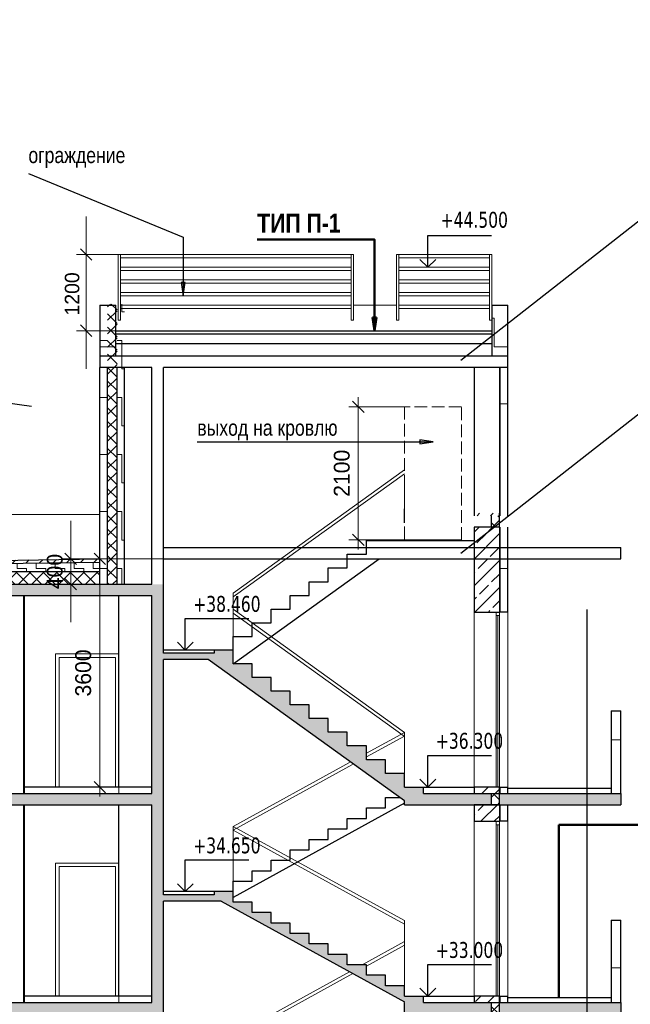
# Model space of a CAD drawing. Header units: millimetres. Extents: x 40580 to 1168286, y -220995 to 81020.
# Tile 110 of 194: x 334718 to 344343, y -34584 to -19051. Entities that reach past the tile are written whole.
import ezdxf

# ---------------------------------------------------------------- set-up
doc = ezdxf.new("R2010")
doc.units = ezdxf.units.MM
doc.linetypes.add('______2', pattern=[270, 200, -70])
doc.linetypes.add('CENTER', pattern=[2, 1.25, -0.25, 0.25, -0.25])
for name, color, linetype, lineweight in [('Standard', 7, 'Continuous', 25), ('Общий01', 7, 'Continuous', 13), ('ОСИ', 7, 'CENTER', 15), ('Стена', 7, 'Continuous', 50), ('Стена_ кирпичная кладка нес.', 7, 'Continuous', 70)]:
    doc.layers.add(name, color=color, linetype=linetype, lineweight=lineweight)
doc.layers.add('Стена_ бетон не несущ.', color=7, linetype='Continuous', lineweight=35, true_color=0xb4b496)
doc.layers.add('Стена_ бетон несущ.', color=7, linetype='Continuous', lineweight=70, true_color=0xb4b496)
doc.styles.add('Century Gothic', font='txt')
doc.styles.add('TAHOMA', font='tahoma.ttf')
doc.dimstyles.new('__________2', dxfattribs={"dimtxt": 229, "dimasz": 300, "dimexe": 0, "dimexo": 0, "dimgap": 114.5, "dimtad": 2, "dimdec": 0, "dimrnd": 1, "dimzin": 12, "dimdsep": 46, "dimtxsty": 'Century Gothic', "dimblk1": 'ALL_ML_STRICH', "dimblk2": 'ALL_ML_STRICH', "dimsah": 1, "dimcen": 0, "dimclrd": 256, "dimclre": 256, "dimclrt": 256, "dimadec": 0, "dimazin": 0, "dimtfac": 1, "dimtdec": 0, "dimtix": 1, "dimtmove": 2, "dimatfit": 3, "dimfxl": 0, "dimtzin": 0, "dimlwd": 0, "dimlwe": 13, "dimarcsym": 0})
doc.dimstyles.new('__________6', dxfattribs={"dimtxt": 250, "dimasz": 300, "dimexe": 0, "dimexo": 0, "dimgap": 125, "dimtad": 2, "dimdec": 0, "dimrnd": 1, "dimzin": 12, "dimdsep": 46, "dimtxsty": 'Century Gothic', "dimblk1": 'ALL_ML_STRICH', "dimblk2": 'ALL_ML_STRICH', "dimsah": 1, "dimcen": 0, "dimclrd": 256, "dimclre": 256, "dimclrt": 256, "dimadec": 0, "dimazin": 0, "dimtfac": 1, "dimtdec": 0, "dimtix": 1, "dimtmove": 2, "dimatfit": 3, "dimfxl": 0, "dimtzin": 0, "dimlwd": 0, "dimlwe": 13, "dimarcsym": 0})
pattern_1 = [(45, (131127.58, -67760.15), (-106.06602, 106.06602), []), (135, (131127.58, -67760.15), (-106.06602, -106.06602), [])]
pattern_2 = [(45, (131127.58, -67760.15), (-212.13203, 212.13203), []), (45, (131021.5, -67654.08), (-212.13203, 212.13203), [200, -70])]
pattern_3 = [(0, (132027.6, -66860.15), (450, 450), [450, -450]), (90, (132027.6, -66860.15), (-450, 450), [450, -450])]
pattern_4 = [(0, (132027.6, -67860.15), (450, 450), [450, -450]), (90, (132027.6, -67860.15), (-450, 450), [450, -450])]

# ---------------------------------------------------------------- blocks, each defined once
blk = doc.blocks.new('COMPLEX_ELEVATIONDIM_7')
at = {"layer": 'Standard', "color": 7, "linetype": 'Continuous', "lineweight": 25}
for p, q in [((206201, 38763), (206201, 39263)), ((206201, 39263), (207201, 39263)), ((206201, 38763), (206076, 38888)), ((206201, 38763), (206326, 38888)), ((206201, 38763), (206201, 38763)), ((206201, 38763), (206201, 38763)), ((206201, 38763), (206201, 38763)), ((206201, 38763), (206201, 38763)), ((206201, 34953), (206201, 35453)), ((206201, 35453), (207201, 35453)), ((206201, 34953), (206076, 35078)), ((206201, 34953), (206326, 35078)), ((206201, 34953), (206201, 34953)), ((206201, 34953), (206201, 34953)), ((206201, 34953), (206201, 34953)), ((206201, 34953), (206201, 34953))]:
    blk.add_line(p, q, dxfattribs=at)
at = {"layer": 'Standard', "color": 7, "linetype": 'Continuous', "lineweight": 25, "char_height": 250, "width": 104.17, "attachment_point": 7, "style": 'TAHOMA'}
for s, insert in [('\\W0.83;+38.460', (206326, 39363)), ('\\W0.83;+34.650', (206326, 35553))]:
    blk.add_mtext(s, dxfattribs=dict(at, insert=insert))
blk = doc.blocks.new('ALL_ML_STRICH')
at = {"color": 0, "linetype": 'ByBlock', "lineweight": -2}
for p, q in [((-1, 0), (0.5, 0)), ((-0.3, -0.3), (0.3, 0.3)), ((0, -0.5), (0, 0.5))]:
    blk.add_line(p, q, dxfattribs=at)
blk = doc.blocks.new('*D17060')
at = {"layer": 'Defpoints', "color": 0}
for p in [(335766, -22757), (336339, -22757), (336302, -23957)]:
    blk.add_point(p, dxfattribs=at)
at = {"layer": 'ОСИ', "color": 218, "linetype": 'Continuous', "lineweight": 0}
for p, q in [((335766, -22457), (335766, -22157)), ((335766, -23957), (335766, -22757)), ((335766, -24257), (335766, -24557))]:
    blk.add_line(p, q, dxfattribs=at)
at = {"layer": 'ОСИ', "color": 218, "linetype": 'Continuous', "lineweight": 13}
for p, q in [((336339, -22757), (335766, -22757)), ((336302, -23957), (335766, -23957))]:
    blk.add_line(p, q, dxfattribs=at)
at = {"layer": 'ОСИ', "color": 218, "lineweight": 0, "xscale": 300, "yscale": 300, "zscale": 300}
for p, rotation in [((335766, -22757), 270), ((335766, -23957), 90)]:
    blk.add_blockref('ALL_ML_STRICH', p, dxfattribs=dict(at, rotation=rotation))
at = {"layer": 'ОСИ', "color": 218, "lineweight": 13, "insert": (335545, -23377), "char_height": 229, "attachment_point": 5, "rotation": 90, "style": 'Century Gothic'}
blk.add_mtext('1200', dxfattribs=at)
blk = doc.blocks.new('*D17106')
at = {"color": 218, "lineweight": 0, "true_color": 0x500050}
for p, q in [((335522, -27257), (335522, -26957)), ((335522, -27557), (335522, -27957)), ((335522, -28257), (335522, -28557))]:
    blk.add_line(p, q, dxfattribs=at)
at = {"color": 218, "lineweight": 13, "true_color": 0x500050}
for p, q in [((336982, -27557), (335522, -27557)), ((336802, -27957), (335522, -27957))]:
    blk.add_line(p, q, dxfattribs=at)
at = {"layer": 'Defpoints', "color": 0}
for p in [(336982, -27557), (335522, -27957), (336802, -27957)]:
    blk.add_point(p, dxfattribs=at)
at = {"color": 218, "lineweight": 0, "true_color": 0x500050, "xscale": 300, "yscale": 300, "zscale": 300}
for p, rotation in [((335522, -27557), 270), ((335522, -27957), 90)]:
    blk.add_blockref('ALL_ML_STRICH', p, dxfattribs=dict(at, rotation=rotation))
at = {"color": 218, "true_color": 0x500050, "insert": (335272, -27757), "char_height": 250, "attachment_point": 5, "rotation": 90, "style": 'Century Gothic'}
blk.add_mtext('400', dxfattribs=at)
blk = doc.blocks.new('*D17107')
at = {"color": 218, "lineweight": 13, "true_color": 0x500050}
for p, q in [((340782, -25157), (340056, -25157)), ((340782, -27257), (340056, -27257))]:
    blk.add_line(p, q, dxfattribs=at)
at = {"color": 218, "lineweight": 0, "true_color": 0x500050}
blk.add_line((340056, -26957), (340056, -25457), dxfattribs=at)
at = {"layer": 'Defpoints', "color": 0}
for p in [(340056, -25157), (340782, -25157), (340782, -27257)]:
    blk.add_point(p, dxfattribs=at)
at = {"color": 218, "lineweight": 0, "true_color": 0x500050, "xscale": 300, "yscale": 300, "zscale": 300}
for p, rotation in [((340056, -25157), 90), ((340056, -27257), 270)]:
    blk.add_blockref('ALL_ML_STRICH', p, dxfattribs=dict(at, rotation=rotation))
at = {"color": 218, "true_color": 0x500050, "insert": (339796, -26207), "char_height": 250, "attachment_point": 5, "rotation": 90, "style": 'Century Gothic'}
blk.add_mtext('2100', dxfattribs=at)
blk = doc.blocks.new('*D17108')
at = {"color": 218, "lineweight": 13, "true_color": 0x500050}
for p, q in [((336982, -27557), (335982, -27557)), ((336802, -31157), (335982, -31157))]:
    blk.add_line(p, q, dxfattribs=at)
at = {"color": 218, "lineweight": 0, "true_color": 0x500050}
blk.add_line((335982, -30857), (335982, -27857), dxfattribs=at)
at = {"layer": 'Defpoints', "color": 0}
for p in [(335982, -27557), (336982, -27557), (336802, -31157)]:
    blk.add_point(p, dxfattribs=at)
at = {"color": 218, "lineweight": 0, "true_color": 0x500050, "xscale": 300, "yscale": 300, "zscale": 300}
for p, rotation in [((335982, -27557), 90), ((335982, -31157), 270)]:
    blk.add_blockref('ALL_ML_STRICH', p, dxfattribs=dict(at, rotation=rotation))
at = {"color": 218, "true_color": 0x500050, "insert": (335720, -29357), "char_height": 250, "attachment_point": 5, "rotation": 90, "style": 'Century Gothic'}
blk.add_mtext('3600', dxfattribs=at)

msp = doc.modelspace()

# ---------------------------------------------------------------- hatches: boundary and pattern name
at = {"layer": 'Standard', "linetype": 'Continuous', "lineweight": 13}
h = msp.add_hatch(dxfattribs=at)
h.set_pattern_fill('____', scale=450, style=0, pattern_type=2)
h.set_pattern_definition(pattern_3)
h.paths.add_polyline_path([(335982.5, -23536.9), (335982.5, -27956.9), (336102.5, -27956.9), (336102.5, -23536.9)], flags=0)
h = msp.add_hatch(dxfattribs=at)
h.set_pattern_fill('__________6', scale=100, style=0, pattern_type=2)
h.set_pattern_definition(pattern_1)
h.paths.add_polyline_path([(336102.5, -23536.9), (336102.5, -27956.9), (336252.5, -27956.9), (336252.5, -23536.9)], flags=0)
h = msp.add_hatch(dxfattribs=at)
h.set_pattern_fill('____', scale=450, style=0, pattern_type=2)
h.set_pattern_definition(pattern_3)
h.paths.add_polyline_path([(336252.5, -23536.9), (336252.5, -27956.9), (336372.5, -27956.9), (336372.5, -23536.9)], flags=0)
h = msp.add_hatch(dxfattribs=at)
h.set_pattern_fill('____', scale=450, style=0, pattern_type=2)
h.set_pattern_definition(pattern_4)
h.paths.add_polyline_path([(342412.5, -25736.9), (342412.5, -24536.9), (342292.5, -24536.9), (342292.5, -25736.9)], flags=0)
h = msp.add_hatch(dxfattribs=at)
h.set_pattern_fill('____', scale=450, style=0, pattern_type=2)
h.set_pattern_definition(pattern_3)
h.paths.add_polyline_path([(342412.5, -28396.9), (342412.5, -27056.9), (342292.5, -27056.9), (342292.5, -28396.9)], flags=0)
h = msp.add_hatch(dxfattribs=at)
h.set_pattern_fill('____', scale=150, style=0, pattern_type=2)
h.set_pattern_definition([(0, (131427.58, -67460.15), (150, 150), [150, -150]), (90, (131427.58, -67460.15), (-150, 150), [150, -150])])
h.paths.add_polyline_path([(327832.5, -27606.9), (327832.5, -27756.9), (335982.5, -27756.9), (335982.5, -27606.9), (332785.7, -27656.9)], flags=0)
h = msp.add_hatch(dxfattribs=at)
h.set_pattern_fill('____', scale=450, style=0, pattern_type=2)
h.set_pattern_definition(pattern_3)
h.paths.add_polyline_path([(344042.5, -31256.9), (344192.5, -31256.9), (344192.5, -29956.9), (344042.5, -29956.9)], flags=0)
h = msp.add_hatch(dxfattribs=at)
h.set_pattern_fill('____', scale=450, style=0, pattern_type=2)
h.set_pattern_definition(pattern_3)
h.paths.add_polyline_path([(344042.5, -34556.9), (344192.5, -34556.9), (344192.5, -33256.9), (344042.5, -33256.9)], flags=0)
at = {"layer": 'Общий01', "linetype": 'Continuous', "lineweight": 50}
msp.add_hatch(color=7, dxfattribs=at).paths.add_polyline_path([(340281.8, -23746.9), (340311.8, -23956.9), (340341.8, -23746.9)])
at = {"layer": 'Стена_ бетон несущ.', "linetype": 'Continuous', "lineweight": 13, "true_color": 0xc8c8a0}
h = msp.add_hatch(dxfattribs=at)
h.set_pattern_fill('____', color=9, scale=450, style=0, pattern_type=2)
h.set_pattern_definition(pattern_4)
h.paths.add_polyline_path([(335982.5, -23556.9), (335982.5, -24356.9), (336232.5, -24356.9), (336232.5, -23556.9)], flags=0)
h = msp.add_hatch(dxfattribs=at)
h.set_pattern_fill('____', color=9, scale=450, style=0, pattern_type=2)
h.set_pattern_definition([(0, (130247.6, -67860.15), (450, 450), [450, -450]), (90, (130247.6, -67860.15), (-450, 450), [450, -450])])
h.paths.add_polyline_path([(342162.5, -23556.9), (342162.5, -24356.9), (342412.5, -24356.9), (342412.5, -23556.9)], flags=0)
h = msp.add_hatch(dxfattribs=at)
h.set_pattern_fill('__________7', color=9, scale=100, style=0, pattern_type=2)
h.set_pattern_definition(pattern_2)
h.paths.add_polyline_path([(341882.5, -26876.9), (342282.5, -26876.9), (342282.5, -26836.9), (341882.5, -26836.9)], flags=0)
at = {"layer": 'Стена_ бетон несущ.', "linetype": 'Continuous', "lineweight": 13}
h = msp.add_hatch(dxfattribs=at)
h.set_pattern_fill('__________6', scale=100, style=0, pattern_type=2)
h.set_pattern_definition(pattern_1)
h.paths.add_polyline_path([(342152.6, -27056.9), (342282.5, -27056.9), (342282.5, -26876.9), (342152.6, -26876.9)], flags=0)
at = {"layer": 'Стена_ бетон несущ.', "linetype": 'Continuous', "lineweight": 13, "true_color": 0xc8c8a0}
h = msp.add_hatch(dxfattribs=at)
h.set_pattern_fill('__________7', color=9, scale=100, style=0, pattern_type=2)
h.set_pattern_definition(pattern_2)
h.paths.add_polyline_path([(342282.5, -28396.9), (342282.5, -27056.9), (341882.5, -27056.9), (341882.5, -28396.9)], flags=0)
at = {"layer": 'Стена_ бетон несущ.', "linetype": 'Continuous', "lineweight": 13}
h = msp.add_hatch(dxfattribs=at)
h.set_pattern_fill('__________5', scale=100, style=0, pattern_type=2)
h.set_pattern_definition([(45, (131127.58, -67760.15), (-212.13203, 212.13203), []), (45, (131021.5, -67654.08), (-212.13203, 212.13203), [])])
h.paths.add_polyline_path([(332785.7, -27606.9), (327832.5, -27556.9), (327832.5, -27606.9), (332785.7, -27656.9), (335982.5, -27606.9), (335982.5, -27556.9)], flags=0)
h = msp.add_hatch(dxfattribs=at)
h.set_pattern_fill('__________6', scale=100, style=0, pattern_type=2)
h.set_pattern_definition(pattern_1)
h.paths.add_polyline_path([(327832.5, -27756.9), (327832.5, -27956.9), (332152.5, -27956.9), (332152.5, -27856.9), (332232.5, -27856.9), (332232.5, -27956.9), (335982.5, -27956.9), (335982.5, -27756.9)], flags=0)
at = {"layer": 'Стена_ бетон несущ.', "linetype": 'Continuous', "lineweight": 25, "true_color": 0xf1f1f1}
for points in [[(328912.4, -27956.9), (328912.4, -28136.9), (336982.5, -28136.9), (336982.5, -27956.9)], [(336982.5, -31256.9), (336982.5, -28136.9), (336802.5, -28136.9), (336802.5, -31256.9)], [(336982.5, -29046.9), (336982.5, -29146.9), (337690.8, -29146.9), (340782.5, -31372.9), (340782.5, -31436.9), (342152.6, -31436.9), (342152.6, -31256.9), (341082.5, -31256.9), (341082.5, -31156.9), (340782.5, -31156.9), (340782.5, -30940.9), (340482.5, -30940.9), (340482.5, -30724.9), (340182.5, -30724.9), (340182.5, -30508.9), (339882.5, -30508.9), (339882.5, -30292.9), (339582.5, -30292.9), (339582.5, -30076.9), (339282.5, -30076.9), (339282.5, -29860.9), (338982.5, -29860.9), (338982.5, -29644.9), (338682.5, -29644.9), (338682.5, -29428.9), (338382.5, -29428.9), (338382.5, -29212.9), (338082.5, -29212.9), (338082.5, -28996.9), (337782.5, -28996.9), (337782.5, -29046.9)], [(328912.4, -31256.9), (328912.4, -31436.9), (336982.5, -31436.9), (336982.5, -31256.9)], [(342282.5, -31256.9), (342282.5, -31436.9), (344192.5, -31436.9), (344192.5, -31256.9)], [(336982.5, -34556.9), (336982.5, -31436.9), (336802.5, -31436.9), (336802.5, -34556.9)], [(336982.5, -32856.9), (336982.5, -32956.9), (337891.6, -32956.9), (340782.5, -34546.9), (340782.5, -34556.9), (341082.5, -34556.9), (341082.5, -34456.9), (340782.5, -34456.9), (340782.5, -34291.9), (340482.5, -34291.9), (340482.5, -34126.9), (340182.5, -34126.9), (340182.5, -33961.9), (339882.5, -33961.9), (339882.5, -33796.9), (339582.5, -33796.9), (339582.5, -33631.9), (339282.5, -33631.9), (339282.5, -33466.9), (338982.5, -33466.9), (338982.5, -33301.9), (338682.5, -33301.9), (338682.5, -33136.9), (338382.5, -33136.9), (338382.5, -32971.9), (338082.5, -32971.9), (338082.5, -32806.9), (337782.5, -32806.9), (337782.5, -32856.9)], [(328912.4, -34556.9), (328912.4, -34736.9), (336982.5, -34736.9), (336982.5, -34556.9)], [(340782.5, -34736.9), (342152.6, -34736.9), (342152.6, -34556.9), (340782.5, -34556.9)], [(342282.5, -34556.9), (342282.5, -34736.9), (344192.5, -34736.9), (344192.5, -34556.9)]]:
    msp.add_hatch(color=7, dxfattribs=at).paths.add_polyline_path(points)
at = {"layer": 'Стена_ бетон несущ.', "linetype": 'Continuous', "lineweight": 13, "true_color": 0xc8c8a0}
h = msp.add_hatch(dxfattribs=at)
h.set_pattern_fill('__________7', color=9, scale=100, style=0, pattern_type=2)
h.set_pattern_definition(pattern_2)
h.paths.add_polyline_path([(341882.5, -31256.9), (342282.5, -31256.9), (342282.5, -31156.9), (341882.5, -31156.9)], flags=0)
at = {"layer": 'Стена_ бетон несущ.', "linetype": 'Continuous', "lineweight": 13}
h = msp.add_hatch(dxfattribs=at)
h.set_pattern_fill('__________6', scale=100, style=0, pattern_type=2)
h.set_pattern_definition(pattern_1)
h.paths.add_polyline_path([(342152.6, -31436.9), (342282.5, -31436.9), (342282.5, -31256.9), (342152.6, -31256.9)], flags=0)
at = {"layer": 'Стена_ бетон несущ.', "linetype": 'Continuous', "lineweight": 13, "true_color": 0xc8c8a0}
h = msp.add_hatch(dxfattribs=at)
h.set_pattern_fill('__________7', color=9, scale=100, style=0, pattern_type=2)
h.set_pattern_definition(pattern_2)
h.paths.add_polyline_path([(342282.5, -31696.9), (342282.5, -31436.9), (341882.5, -31436.9), (341882.5, -31696.9)], flags=0)
h = msp.add_hatch(dxfattribs=at)
h.set_pattern_fill('__________7', color=9, scale=100, style=0, pattern_type=2)
h.set_pattern_definition(pattern_2)
h.paths.add_polyline_path([(341882.5, -34556.9), (342282.5, -34556.9), (342282.5, -34456.9), (341882.5, -34456.9)], flags=0)
at = {"layer": 'Стена_ бетон несущ.', "linetype": 'Continuous', "lineweight": 13}
h = msp.add_hatch(dxfattribs=at)
h.set_pattern_fill('__________6', scale=100, style=0, pattern_type=2)
h.set_pattern_definition(pattern_1)
h.paths.add_polyline_path([(342152.6, -34736.9), (342282.5, -34736.9), (342282.5, -34556.9), (342152.6, -34556.9)], flags=0)
at = {"layer": 'Стена_ кирпичная кладка нес.', "linetype": 'Continuous', "lineweight": 25}
for points in [[(337265.5, -23196.9), (337295.5, -23406.9), (337325.5, -23196.9)], [(341027.9, -25741), (341237.9, -25711), (341027.9, -25681)]]:
    msp.add_hatch(color=7, dxfattribs=at).paths.add_polyline_path(points)

# ---------------------------------------------------------------- linework, layer by layer
for p, q in [((341673.4, -24420.5), (348521, -19050.8)), ((341673.4, -27466.3), (348521, -22096.5)), ((340482.5, -27268.9), (341882.5, -27268.9)), ((343662.5, -67456.9), (343662.5, -28356.9))]:
    msp.add_line(p, q)
at = {"color": 1}
msp.add_line((344192.5, -27556.9), (344192.5, -27376.9), dxfattribs=at)
at = {"layer": 'Standard', "color": 7, "linetype": 'Continuous', "lineweight": 25}
for p, q in [((341153.1, -22956.9), (341153.1, -22456.9)), ((341153.1, -22456.9), (342153.1, -22456.9)), ((341153.1, -22956.9), (341028.1, -22831.9)), ((341153.1, -22956.9), (341278.1, -22831.9)), ((341153.1, -22956.9), (341153.1, -22956.9)), ((341153.1, -22956.9), (341153.1, -22956.9)), ((341153.1, -22956.9), (341153.1, -22956.9)), ((341153.1, -22956.9), (341153.1, -22956.9)), ((336802.5, -27956.9), (336802.5, -24536.9)), ((336982.5, -28136.9), (336982.5, -24536.9)), ((342282.5, -27056.9), (342282.5, -26876.9)), ((336982.5, -29046.9), (336982.5, -27956.9)), ((336802.5, -31256.9), (336802.5, -28136.9)), ((336982.5, -31436.9), (336982.5, -29146.9)), ((341153.1, -31156.9), (341153.1, -30656.9)), ((341153.1, -30656.9), (342153.1, -30656.9)), ((341153.1, -31156.9), (341028.1, -31031.9)), ((341153.1, -31156.9), (341278.1, -31031.9)), ((341153.1, -31156.9), (341153.1, -31156.9)), ((341153.1, -31156.9), (341153.1, -31156.9)), ((341153.1, -31156.9), (341153.1, -31156.9)), ((341153.1, -31156.9), (341153.1, -31156.9)), ((336982.5, -32856.9), (336982.5, -31256.9)), ((342282.5, -31436.9), (342282.5, -31256.9)), ((336802.5, -34556.9), (336802.5, -31436.9)), ((336982.5, -34736.9), (336982.5, -32956.9)), ((341153.1, -34456.9), (341153.1, -33956.9)), ((341153.1, -33956.9), (342153.1, -33956.9)), ((341153.1, -34456.9), (341028.1, -34331.9)), ((341153.1, -34456.9), (341278.1, -34331.9)), ((341153.1, -34456.9), (341153.1, -34456.9)), ((341153.1, -34456.9), (341153.1, -34456.9)), ((341153.1, -34456.9), (341153.1, -34456.9)), ((341153.1, -34456.9), (341153.1, -34456.9)), ((336982.5, -36156.9), (336982.5, -34556.9)), ((342282.5, -34736.9), (342282.5, -34556.9))]:
    msp.add_line(p, q, dxfattribs=at)
at = {"layer": 'Standard', "color": 7, "linetype": 'Continuous', "lineweight": 13}
for p, q in [((342226.5, -28396.9), (342226.5, -28452.9)), ((342282.5, -28452.9), (342282.5, -28396.9)), ((342226.5, -28452.9), (342226.5, -31156.9)), ((342226.5, -28452.9), (342282.5, -28452.9)), ((342254.5, -31155.9), (342254.5, -28452.9)), ((342282.5, -31156.9), (342282.5, -28452.9)), ((336226.5, -29112.9), (335338.5, -29112.9)), ((335338.5, -29112.9), (335338.5, -31156.9)), ((336226.5, -31156.9), (336226.5, -29112.9)), ((342226.5, -31696.9), (342226.5, -31752.9)), ((342226.5, -31752.9), (342226.5, -34456.9)), ((342226.5, -31752.9), (342282.5, -31752.9)), ((342254.5, -34455.9), (342254.5, -31752.9)), ((342282.5, -31752.9), (342282.5, -31696.9)), ((342282.5, -34456.9), (342282.5, -31752.9)), ((336226.5, -32412.9), (335338.5, -32412.9)), ((335338.5, -32412.9), (335338.5, -34456.9)), ((336226.5, -34456.9), (336226.5, -32412.9))]:
    msp.add_line(p, q, dxfattribs=at)
at = {"layer": 'Общий01', "color": 7, "linetype": 'Continuous', "lineweight": 50}
for p, q in [((340341.8, -23746.9), (340281.8, -23746.9)), ((340281.8, -23746.9), (340311.8, -23956.9)), ((340311.8, -23746.9), (340311.8, -23731.9)), ((340311.8, -23956.9), (340341.8, -23746.9)), ((340311.8, -23956.9), (340311.8, -23956.9)), ((340311.8, -23956.9), (340311.8, -23956.9)), ((340311.8, -23956.9), (340311.8, -23956.9)), ((343218, -31750.6), (343218, -34476.9)), ((347506, -31750.6), (343218, -31750.6))]:
    msp.add_line(p, q, dxfattribs=at)
at = {"layer": 'Общий01', "color": 7, "linetype": 'Continuous', "lineweight": 25}
for p, q in [((336232.5, -23956.9), (342162.5, -23956.9)), ((336232.5, -24006.9), (342162.5, -24006.9)), ((336232.5, -24156.9), (342162.5, -24156.9)), ((332785.7, -27606.9), (335982.5, -27556.9)), ((332785.7, -27656.9), (335982.5, -27606.9)), ((327832.5, -27756.9), (335982.5, -27756.9)), ((327452.5, -27956.9), (336802.5, -27956.9)), ((327452.5, -28136.9), (336802.5, -28136.9)), ((336802.5, -31156.9), (334782.5, -31156.9)), ((340782.5, -31156.9), (341882.5, -31156.9)), ((342412.5, -31176.9), (344042.5, -31176.9)), ((327452.5, -31256.9), (336802.5, -31256.9)), ((340782.5, -31436.9), (340782.5, -31372.9)), ((341082.5, -31256.9), (344192.5, -31256.9)), ((327452.5, -31436.9), (336802.5, -31436.9)), ((340782.5, -31436.9), (344192.5, -31436.9)), ((336802.5, -34456.9), (334782.5, -34456.9)), ((340782.5, -34456.9), (341882.5, -34456.9)), ((342412.5, -34476.9), (344042.5, -34476.9)), ((327452.5, -34556.9), (336802.5, -34556.9)), ((340782.5, -34736.9), (340782.5, -34556.9)), ((341082.5, -34556.9), (344192.5, -34556.9))]:
    msp.add_line(p, q, dxfattribs=at)
at = {"layer": 'Общий01', "color": 1, "linetype": 'Continuous', "lineweight": 25}
for p, q in [((336982.5, -27376.9), (344192.5, -27376.9)), ((336982.5, -27556.9), (344192.5, -27556.9))]:
    msp.add_line(p, q, dxfattribs=at)
at = {"layer": 'Общий01', "color": 7, "linetype": 'Continuous', "lineweight": 50}
msp.add_lwpolyline([(338461.8, -22518.8), (340311.8, -22518.8), (340311.8, -23956.9)], dxfattribs=at)
at = {"layer": 'Стена', "color": 7, "linetype": 'Continuous', "lineweight": 13}
for p, q in [((336269.5, -22756.9), (336306.6, -22756.9)), ((336269.5, -23792.4), (336269.5, -22756.9)), ((336306.6, -22756.9), (336306.6, -23792.4)), ((336306.6, -22756.9), (339945.5, -22756.9)), ((336306.6, -22806.9), (339945.5, -22806.9)), ((339982.5, -22756.9), (339945.5, -22756.9)), ((339945.5, -22756.9), (339945.5, -23792.4)), ((339982.5, -23792.4), (339982.5, -22756.9)), ((340692.5, -22756.9), (340655.5, -22756.9)), ((340655.5, -22756.9), (340655.5, -23792.4)), ((340692.5, -23792.4), (340692.5, -22756.9)), ((340692.5, -22756.9), (342125.5, -22756.9)), ((340692.5, -22806.9), (342125.5, -22806.9)), ((342162.5, -22756.9), (342125.5, -22756.9)), ((342125.5, -22756.9), (342125.5, -23792.4)), ((342162.5, -23792.4), (342162.5, -22756.9)), ((336306.6, -22956.9), (339945.5, -22956.9)), ((340692.5, -22956.9), (342125.5, -22956.9)), ((336306.6, -23006.9), (339945.5, -23006.9)), ((340692.5, -23006.9), (342125.5, -23006.9)), ((336306.6, -23156.9), (339945.5, -23156.9)), ((336306.6, -23206.9), (339945.5, -23206.9)), ((340692.5, -23156.9), (342125.5, -23156.9)), ((340692.5, -23206.9), (342125.5, -23206.9)), ((336306.6, -23356.9), (339945.5, -23356.9)), ((336306.6, -23406.9), (339945.5, -23406.9)), ((340692.5, -23356.9), (342125.5, -23356.9)), ((340692.5, -23406.9), (342125.5, -23406.9)), ((336306.6, -23556.9), (339945.5, -23556.9)), ((336306.6, -23606.9), (339945.5, -23606.9)), ((340655.5, -23556.9), (339982.5, -23556.9)), ((340692.5, -23556.9), (342125.5, -23556.9)), ((340692.5, -23606.9), (342125.5, -23606.9)), ((336306.6, -23792.4), (336269.5, -23792.4)), ((339945.5, -23792.4), (339982.5, -23792.4)), ((340655.5, -23792.4), (340692.5, -23792.4)), ((342125.5, -23792.4), (342162.5, -23792.4)), ((338082.5, -28096.9), (340782.5, -26152.9)), ((338084, -28157.4), (340782.5, -26214.5)), ((340782.5, -26766.9), (340782.5, -26386.9)), ((340782.5, -27256.9), (341682.5, -27256.9)), ((338082.5, -28996.9), (338082.5, -28096.9)), ((340782.5, -30294.7), (338082.5, -28350.7)), ((340781, -30355.3), (338082.5, -28412.3)), ((340182.5, -30624.7), (340782.5, -30294.7)), ((340182.5, -30681.8), (340782.5, -30351.8)), ((340782.5, -30940.9), (340782.5, -30294.7)), ((338082.5, -31779.7), (339917.2, -30770.6)), ((338082.5, -31836.8), (339963.5, -30802.2)), ((338082.5, -32806.9), (338082.5, -31779.7)), ((340782.5, -33264.7), (338082.5, -31779.7)), ((340782.5, -33321.8), (338082.5, -31836.8)), ((340782.5, -34456.9), (340782.5, -33264.7)), ((340115, -33961.9), (340782.5, -33594.7)), ((340182.5, -33981.8), (340782.5, -33651.8)), ((338082.5, -35079.7), (339916.9, -34070.8)), ((338082.5, -35136.8), (339968.8, -34099.3))]:
    msp.add_line(p, q, dxfattribs=at)
at = {"layer": 'Стена', "color": 1, "linetype": 'Continuous', "lineweight": 25}
for p, q in [((335982.5, -24356.9), (335982.5, -24536.9)), ((342412.5, -24356.9), (335982.5, -24356.9)), ((342412.5, -24536.9), (342412.5, -24356.9)), ((336802.5, -24536.9), (335982.5, -24536.9)), ((342412.5, -24536.9), (336982.5, -24536.9))]:
    msp.add_line(p, q, dxfattribs=at)
at = {"layer": 'Стена', "color": 34, "linetype": 'Continuous', "lineweight": 25}
for p, q in [((342292.5, -26836.9), (342292.5, -24536.9)), ((342412.5, -26836.9), (342412.5, -24536.9)), ((342292.5, -26876.9), (342292.5, -26836.9)), ((342412.5, -26876.9), (342412.5, -26836.9)), ((342292.5, -28396.9), (342292.5, -27056.9)), ((342412.5, -28396.9), (342412.5, -27056.9)), ((342412.5, -28396.9), (342282.5, -28396.9)), ((344042.5, -29956.9), (344192.5, -29956.9)), ((344042.5, -29956.9), (344042.5, -31256.9)), ((344192.5, -31256.9), (344192.5, -29956.9)), ((342282.5, -31156.9), (342412.5, -31156.9)), ((342292.5, -31256.9), (342292.5, -31156.9)), ((342412.5, -31256.9), (342412.5, -31156.9)), ((342292.5, -31696.9), (342292.5, -31436.9)), ((342412.5, -31696.9), (342412.5, -31436.9)), ((342412.5, -31696.9), (342282.5, -31696.9)), ((344042.5, -33256.9), (344192.5, -33256.9)), ((344042.5, -33256.9), (344042.5, -34556.9)), ((344192.5, -34556.9), (344192.5, -33256.9)), ((342282.5, -34456.9), (342412.5, -34456.9)), ((342292.5, -34556.9), (342292.5, -34456.9)), ((342412.5, -34556.9), (342412.5, -34456.9))]:
    msp.add_line(p, q, dxfattribs=at)
at = {"layer": 'Стена', "color": 7, "linetype": '______2', "lineweight": 13}
for p, q in [((341682.5, -25156.9), (340782.5, -25156.9)), ((340782.5, -25156.9), (340782.5, -27256.9)), ((341682.5, -27256.9), (341682.5, -25156.9))]:
    msp.add_line(p, q, dxfattribs=at)
at = {"layer": 'Стена', "color": 7, "linetype": 'Continuous', "lineweight": 25}
for p, q in [((340782.5, -26911.9), (340782.5, -26766.9)), ((340782.5, -26986.9), (340782.5, -26766.9)), ((340182.5, -27268.9), (340482.5, -27268.9)), ((340182.5, -27484.9), (340182.5, -27268.9)), ((340182.5, -27484.9), (340182.5, -27268.9)), ((339882.5, -27484.9), (340182.5, -27484.9)), ((339882.5, -27700.9), (339882.5, -27484.9)), ((339882.5, -27700.9), (339882.5, -27484.9)), ((338082.5, -29212.9), (340382.5, -27556.9)), ((339582.5, -27700.9), (339882.5, -27700.9)), ((339582.5, -27916.9), (339582.5, -27700.9)), ((339582.5, -27916.9), (339582.5, -27700.9)), ((339282.5, -27916.9), (339582.5, -27916.9)), ((339282.5, -28132.9), (339282.5, -27916.9)), ((339282.5, -28132.9), (339282.5, -27916.9)), ((338982.5, -28132.9), (339282.5, -28132.9)), ((338982.5, -28348.9), (338982.5, -28132.9)), ((338982.5, -28348.9), (338982.5, -28132.9)), ((338682.5, -28348.9), (338982.5, -28348.9)), ((338682.5, -28564.9), (338682.5, -28348.9)), ((338682.5, -28564.9), (338682.5, -28348.9)), ((338382.5, -28564.9), (338682.5, -28564.9)), ((338382.5, -28780.9), (338382.5, -28564.9)), ((338382.5, -28780.9), (338382.5, -28564.9)), ((338082.5, -28780.9), (338382.5, -28780.9)), ((338082.5, -28996.9), (338082.5, -28780.9)), ((338082.5, -28996.9), (338082.5, -28780.9)), ((338082.5, -28996.9), (336982.5, -28996.9)), ((337782.5, -29046.9), (336982.5, -29046.9)), ((337782.5, -28996.9), (337782.5, -29046.9)), ((338082.5, -29212.9), (338082.5, -28996.9)), ((338082.5, -29212.9), (338082.5, -28996.9)), ((337690.8, -29146.9), (336982.5, -29146.9)), ((340782.5, -31372.9), (337690.8, -29146.9)), ((338382.5, -29212.9), (338082.5, -29212.9)), ((338382.5, -29428.9), (338382.5, -29212.9)), ((338382.5, -29428.9), (338382.5, -29212.9)), ((338682.5, -29428.9), (338382.5, -29428.9)), ((338682.5, -29644.9), (338682.5, -29428.9)), ((338682.5, -29644.9), (338682.5, -29428.9)), ((338982.5, -29644.9), (338682.5, -29644.9)), ((338982.5, -29860.9), (338982.5, -29644.9)), ((338982.5, -29860.9), (338982.5, -29644.9)), ((339282.5, -29860.9), (338982.5, -29860.9)), ((339282.5, -30076.9), (339282.5, -29860.9)), ((339282.5, -30076.9), (339282.5, -29860.9)), ((339582.5, -30076.9), (339282.5, -30076.9)), ((339582.5, -30292.9), (339582.5, -30076.9)), ((339582.5, -30292.9), (339582.5, -30076.9)), ((339882.5, -30292.9), (339582.5, -30292.9)), ((339882.5, -30508.9), (339882.5, -30292.9)), ((339882.5, -30508.9), (339882.5, -30292.9)), ((340182.5, -30508.9), (339882.5, -30508.9)), ((340182.5, -30724.9), (340182.5, -30508.9)), ((340182.5, -30724.9), (340182.5, -30508.9)), ((340482.5, -30724.9), (340182.5, -30724.9)), ((340482.5, -30940.9), (340482.5, -30724.9)), ((340482.5, -30940.9), (340482.5, -30724.9)), ((340782.5, -30940.9), (340482.5, -30940.9)), ((340782.5, -31156.9), (340782.5, -30940.9)), ((340782.5, -31156.9), (340782.5, -30940.9)), ((341082.5, -31256.9), (341082.5, -31156.9)), ((340482.5, -31486.9), (340482.5, -31321.9)), ((340482.5, -31321.9), (340711.7, -31321.9)), ((340782.5, -31411.9), (338082.5, -32896.9)), ((340182.5, -31486.9), (340482.5, -31486.9)), ((340182.5, -31651.9), (340182.5, -31486.9)), ((339882.5, -31651.9), (340182.5, -31651.9)), ((339882.5, -31816.9), (339882.5, -31651.9)), ((339582.5, -31816.9), (339882.5, -31816.9)), ((339582.5, -31981.9), (339582.5, -31816.9)), ((339282.5, -31981.9), (339582.5, -31981.9)), ((339282.5, -32146.9), (339282.5, -31981.9)), ((338982.5, -32146.9), (339282.5, -32146.9)), ((338982.5, -32311.9), (338982.5, -32146.9)), ((338682.5, -32311.9), (338982.5, -32311.9)), ((338682.5, -32476.9), (338682.5, -32311.9)), ((338382.5, -32476.9), (338682.5, -32476.9)), ((338382.5, -32641.9), (338382.5, -32476.9)), ((338082.5, -32806.9), (338082.5, -32641.9)), ((338082.5, -32641.9), (338382.5, -32641.9)), ((338082.5, -32806.9), (336982.5, -32806.9)), ((337782.5, -32856.9), (336982.5, -32856.9)), ((337782.5, -32806.9), (337782.5, -32856.9)), ((338082.5, -32971.9), (338082.5, -32806.9)), ((337891.6, -32956.9), (336982.5, -32956.9)), ((337891.6, -32956.9), (340782.5, -34546.9)), ((338382.5, -32971.9), (338082.5, -32971.9)), ((338382.5, -33136.9), (338382.5, -32971.9)), ((338682.5, -33136.9), (338382.5, -33136.9)), ((338682.5, -33301.9), (338682.5, -33136.9)), ((338982.5, -33301.9), (338682.5, -33301.9)), ((338982.5, -33466.9), (338982.5, -33301.9)), ((339282.5, -33466.9), (338982.5, -33466.9)), ((339282.5, -33631.9), (339282.5, -33466.9)), ((339282.5, -33631.9), (339282.5, -33466.9)), ((339582.5, -33631.9), (339282.5, -33631.9)), ((339582.5, -33796.9), (339582.5, -33631.9)), ((339882.5, -33796.9), (339582.5, -33796.9)), ((339882.5, -33961.9), (339882.5, -33796.9)), ((340182.5, -33961.9), (339882.5, -33961.9)), ((340182.5, -34126.9), (340182.5, -33961.9)), ((340482.5, -34126.9), (340182.5, -34126.9)), ((340482.5, -34291.9), (340482.5, -34126.9)), ((340482.5, -34291.9), (340482.5, -34126.9)), ((340782.5, -34291.9), (340482.5, -34291.9)), ((340782.5, -34456.9), (340782.5, -34291.9)), ((340782.5, -34456.9), (340782.5, -34291.9)), ((341082.5, -34556.9), (341082.5, -34456.9))]:
    msp.add_line(p, q, dxfattribs=at)
at = {"layer": 'Стена', "color": 34, "linetype": 'Continuous', "lineweight": 13}
for p, q in [((342412.5, -31156.9), (342412.5, -28396.9)), ((342412.5, -34456.9), (342412.5, -31696.9))]:
    msp.add_line(p, q, dxfattribs=at)
at = {"layer": 'Стена_ бетон не несущ.', "color": 45, "linetype": 'Continuous', "lineweight": 25, "true_color": 0xaa8232}
for p, q in [((335982.5, -23556.9), (335982.5, -24356.9)), ((335982.5, -23556.9), (336232.5, -23556.9)), ((336232.5, -24356.9), (336232.5, -23556.9)), ((342162.5, -23556.9), (342162.5, -24356.9)), ((342162.5, -23556.9), (342412.5, -23556.9)), ((342412.5, -24356.9), (342412.5, -23556.9)), ((335982.5, -27956.9), (335982.5, -24536.9)), ((336102.5, -27956.9), (336102.5, -24536.9)), ((336102.5, -27956.9), (336102.5, -24536.9)), ((336252.5, -27956.9), (336252.5, -24536.9)), ((336252.5, -27956.9), (336252.5, -24536.9)), ((336372.5, -27956.9), (336372.5, -24536.9)), ((336282.5, -31156.9), (336282.5, -28136.9)), ((336282.5, -34456.9), (336282.5, -31436.9))]:
    msp.add_line(p, q, dxfattribs=at)
at = {"layer": 'Стена_ бетон не несущ.', "color": 191, "linetype": 'Continuous', "lineweight": 25, "true_color": 0xc8aaf3}
for p, q in [((334782.5, -31256.9), (334782.5, -28136.9)), ((334782.5, -34556.9), (334782.5, -31436.9))]:
    msp.add_line(p, q, dxfattribs=at)
at = {"layer": 'Стена_ бетон не несущ.', "color": 7, "linetype": 'Continuous', "lineweight": 13}
for p, q in [((336282.5, -29056.9), (335282.5, -29056.9)), ((335282.5, -29056.9), (335282.5, -31156.9)), ((336282.5, -31256.9), (336282.5, -29056.9)), ((336282.5, -32356.9), (335282.5, -32356.9)), ((335282.5, -32356.9), (335282.5, -34456.9)), ((336282.5, -34556.9), (336282.5, -32356.9))]:
    msp.add_line(p, q, dxfattribs=at)
at = {"layer": 'Стена_ бетон несущ.', "color": 1, "linetype": 'Continuous', "lineweight": 25}
msp.add_line((342282.5, -24536.9), (341882.5, -24536.9), dxfattribs=at)
at = {"layer": 'Стена_ бетон несущ.', "color": 9, "linetype": 'Continuous', "lineweight": 25, "true_color": 0xc8c8a0}
for p, q in [((341882.5, -24536.9), (341882.5, -26836.9)), ((342282.5, -24536.9), (342282.5, -26836.9)), ((341882.5, -26836.9), (341882.5, -26876.9)), ((342282.5, -26876.9), (342282.5, -26836.9)), ((342282.5, -27056.9), (341882.5, -27056.9)), ((342282.5, -27056.9), (341882.5, -27056.9)), ((341882.5, -27056.9), (341882.5, -28396.9)), ((342282.5, -27056.9), (342282.5, -28396.9)), ((341882.5, -28396.9), (342282.5, -28396.9)), ((341882.5, -31156.9), (341882.5, -31256.9)), ((342282.5, -31156.9), (341882.5, -31156.9)), ((342282.5, -31256.9), (342282.5, -31156.9)), ((342282.5, -31436.9), (341882.5, -31436.9)), ((342282.5, -31436.9), (341882.5, -31436.9)), ((341882.5, -31436.9), (341882.5, -31696.9)), ((342282.5, -31436.9), (342282.5, -31696.9)), ((341882.5, -31696.9), (342282.5, -31696.9)), ((341882.5, -34456.9), (341882.5, -34556.9)), ((342282.5, -34456.9), (341882.5, -34456.9)), ((342282.5, -34556.9), (342282.5, -34456.9))]:
    msp.add_line(p, q, dxfattribs=at)
at = {"layer": 'Стена_ бетон несущ.', "color": 9, "linetype": 'Continuous', "lineweight": 13, "true_color": 0xc8c8a0}
for p, q in [((327832.5, -26856.9), (335982.5, -26856.9)), ((341882.5, -28396.9), (341882.5, -31156.9)), ((341882.5, -31696.9), (341882.5, -34456.9))]:
    msp.add_line(p, q, dxfattribs=at)
at = {"layer": 'Стена_ бетон несущ.', "color": 7, "linetype": 'Continuous', "lineweight": 25}
for p, q in [((342152.6, -26876.9), (342152.6, -27056.9)), ((342282.5, -27056.9), (342282.5, -26876.9)), ((334792.5, -31256.9), (334792.5, -28136.9)), ((342152.6, -31256.9), (342152.6, -31436.9)), ((342282.5, -31436.9), (342282.5, -31256.9)), ((344192.5, -31256.9), (344192.5, -31436.9)), ((334792.5, -34556.9), (334792.5, -31436.9)), ((342152.6, -34556.9), (342152.6, -34736.9)), ((342282.5, -34736.9), (342282.5, -34556.9)), ((344192.5, -34556.9), (344192.5, -34736.9))]:
    msp.add_line(p, q, dxfattribs=at)
at = {"layer": 'Стена_ кирпичная кладка нес.', "color": 7, "linetype": 'Continuous', "lineweight": 25}
for p, q in [((337325.5, -23196.9), (337265.5, -23196.9)), ((337265.5, -23196.9), (337295.5, -23406.9)), ((337295.5, -23196.9), (337295.5, -23181.9)), ((337295.5, -23406.9), (337325.5, -23196.9)), ((337295.5, -23406.9), (337295.5, -23406.9)), ((337295.5, -23406.9), (337295.5, -23406.9)), ((337295.5, -23406.9), (337295.5, -23406.9)), ((337517.9, -25711), (341237.9, -25711)), ((341027.9, -25711), (341012.9, -25711)), ((341237.9, -25711), (341027.9, -25681)), ((341027.9, -25681), (341027.9, -25741)), ((341027.9, -25741), (341237.9, -25711)), ((341237.9, -25711), (341237.9, -25711)), ((341237.9, -25711), (341237.9, -25711)), ((341237.9, -25711), (341237.9, -25711))]:
    msp.add_line(p, q, dxfattribs=at)
for points in [[(334855.5, -21479.9), (337295.5, -22479.9), (337295.5, -23406.9)], [(334903.4, -25151.1), (327693.4, -24151.1), (327693.4, -26731.1)]]:
    msp.add_lwpolyline(points, dxfattribs=at)

# ---------------------------------------------------------------- block references
at = {"layer": 'Standard', "color": 7, "linetype": 'Continuous', "lineweight": 25}
msp.add_blockref('COMPLEX_ELEVATIONDIM_7', (131127.6, -67760.1), dxfattribs=at)

# ---------------------------------------------------------------- texts
at = {"layer": 'Standard', "color": 7, "linetype": 'Continuous', "lineweight": 25, "char_height": 250, "width": 104.167, "attachment_point": 7, "style": 'TAHOMA'}
for s, insert in [('\\W0.83;+44.500', (341353.1, -22336.9)), ('\\W0.83;+36.300', (341278.1, -30556.9)), ('\\W0.83;+33.000', (341278.1, -33856.9))]:
    msp.add_mtext(s, dxfattribs=dict(at, insert=insert))
at = {"layer": 'Стена_ кирпичная кладка нес.', "color": 7, "linetype": 'Continuous', "lineweight": 25, "attachment_point": 7, "style": 'Century Gothic'}
for s, insert, char_height, width in [('\\W0.83;ограждение', (334855.5, -21388.2), 250, 1920.139), ('{\\fCentury Gothic|i0|b1;\\H300.000000;\\W0.833333;\\C7;ТИП П-1}\\P', (338461.8, -22408.8), 300, 1420.833), ('\\W0.83;выход\\~на\\~кровлю', (337517.9, -25689.3), 250, 2545.139)]:
    msp.add_mtext(s, dxfattribs=dict(at, insert=insert, char_height=char_height, width=width))

# ---------------------------------------------------------------- dimensions: what is measured, and where the dimension line sits
for base, p1, p2, picture, middle in [((340056.1, -25156.9), (340782.5, -27256.9), (340782.5, -25156.9), '*D17107', (339796.4, -26206.9)), ((335521.9, -27956.9), (336982.5, -27556.9), (336802.5, -27956.9), '*D17106', (335271.9, -27756.9)), ((335982.5, -27556.9), (336802.5, -31156.9), (336982.5, -27556.9), '*D17108', (335720.1, -29356.9))]:
    dim = msp.add_linear_dim(base=base, p1=p1, p2=p2, angle=90, dimstyle='__________6', override={"dimpost": '<>'})
    dim.commit()
    dim.dimension.update_dxf_attribs({"geometry": picture, "text_midpoint": middle})
at = {"layer": 'ОСИ', "color": 218, "linetype": 'Continuous', "lineweight": 13, "true_color": 0x500050}
dim = msp.add_linear_dim(base=(335765.6, -22756.9), p1=(336302.3, -23956.9), p2=(336339.3, -22756.9), angle=90, dimstyle='__________2', override={"dimpost": '<>', "dimclrd": 218, "dimclre": 218, "dimclrt": 218, "dimlwd": 0, "dimlwe": 13}, dxfattribs=at)
dim.commit()
dim.dimension.update_dxf_attribs({"geometry": '*D17060', "text_midpoint": (335545.3, -23376.6), "dimtype": 160})

doc.saveas('drawing.dxf')
